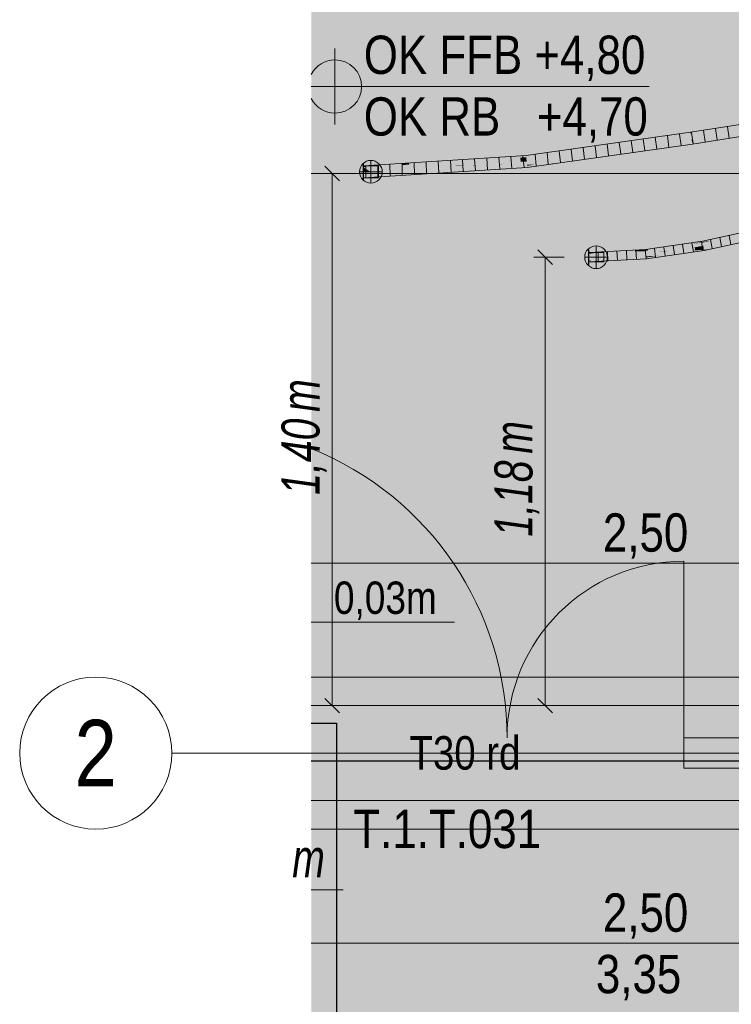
# Model space of a CAD drawing. Extents: x -620 to 3480, y 62 to 1107.
# Tile 67 of 244: x -577 to -540, y 813 to 865. Entities that reach past the tile are written whole.
import ezdxf
from ezdxf.enums import TextEntityAlignment as Align
from ezdxf.lldxf.tags import DXFTag

# ---------------------------------------------------------------- set-up
doc = ezdxf.new("R2010")
doc.units = 0
doc.layers.get('0').update_dxf_attribs({"lineweight": 35})
for name, color, linetype, lineweight, true_color in [('00_Beschriftung UZ', 3, 'Continuous', 13, 0x00ff00), ('30 -34 Innenwände- 4 Türen_Fenster', 9, 'Continuous', 15, 0x808080), ('30 -35 Decken- 1 Konstruktion-Träger- Stahlbeton', 7, 'grob-A06G9GKW8I', 13, 0x33aa00), ('30 -35 Decken- 11 Durchbruch', 5, 'Continuous', 15, 0x0000ff), ('30 -35 Decken- 2.1 Treppen Innen 2D', 7, 'Continuous', 9, 0x599559), ('70 -76 Bemaßung- 2 Allgemein', 9, 'Continuous', 5, 0x808080), ('E_Aussparung Bemaßung', 5, 'Continuous', 9, 0x0000ff), ('E_Leerrohr 25', 7, 'Continuous', 9, 0xff8000), ('E_Leerrohr 25-Shading', 7, 'Continuous', 9, 0xff8000), ('E_Leerrohr 32', 7, 'Continuous', 9, 0x00b300), ('E_Leerrohr 32-Shading', 7, 'Continuous', 9, 0x00b300), ('E_Leerrohr_Detailnummer', 1, 'Continuous', 25, 0xff0000), ('E_Leerrohrdose 32', 7, 'Continuous', 9, 0x99ff99), ('iwb_Layout Achsbezeichung', 1, 'Continuous', 13, 0xff0000), ('iwb_Layout BA_Markierung', 7, 'Continuous', 9, 0xbadcdc)]:
    doc.layers.add(name, color=color, linetype=linetype, lineweight=lineweight, true_color=true_color)
for name, color, linetype, lineweight in [('70 -71 Achsen- 1 Gebäudeachsen', 7, 'STRICHPUNKT2-A06G9GKV8I', 18), ('70 -72 Beschriftung- 5 Höhenkoten', 7, 'Continuous', 15), ('Keine', 7, 'Continuous', 9)]:
    doc.layers.add(name, color=color, linetype=linetype, lineweight=lineweight)
doc.layers.add('iwb_Schraffur_Unterzug', color=7, linetype='Continuous', lineweight=5, true_color=0xffffcc, plot=False)
doc.styles.get("Standard").update_dxf_attribs({"font": 'ARIALN.TTF'})
tags = doc.linetypes.add('grob-A06G9GKW8I', pattern=[14, 3, -8, 3]).pattern_tags.tags
tags[8:9] = [DXFTag(74, 4), DXFTag(75, 0), DXFTag(340, '0'), DXFTag(46, 0.0), DXFTag(50, 0.0), DXFTag(44, 0.0), DXFTag(45, 0.0)]
tags[6:7] = [DXFTag(74, 4), DXFTag(75, 0), DXFTag(340, '0'), DXFTag(46, 0.0), DXFTag(50, 0.0), DXFTag(44, 0.0), DXFTag(45, 0.0)]
tags[4:5] = [DXFTag(74, 4), DXFTag(75, 0), DXFTag(340, '0'), DXFTag(46, 0.0), DXFTag(50, 0.0), DXFTag(44, 0.0), DXFTag(45, 0.0)]
tags = doc.linetypes.add('STRICHPUNKT2', pattern=[12.7, 6.35, -3.175, 0, -3.175]).pattern_tags.tags
tags[10:11] = [DXFTag(74, 4), DXFTag(75, 0), DXFTag(340, '0'), DXFTag(46, 0.0), DXFTag(50, 0.0), DXFTag(44, 0.0), DXFTag(45, 0.0)]
tags[8:9] = [DXFTag(74, 4), DXFTag(75, 0), DXFTag(340, '0'), DXFTag(46, 0.0), DXFTag(50, 0.0), DXFTag(44, 0.0), DXFTag(45, 0.0)]
tags[6:7] = [DXFTag(74, 4), DXFTag(75, 0), DXFTag(340, '0'), DXFTag(46, 0.0), DXFTag(50, 0.0), DXFTag(44, 0.0), DXFTag(45, 0.0)]
tags[4:5] = [DXFTag(74, 4), DXFTag(75, 0), DXFTag(340, '0'), DXFTag(46, 0.0), DXFTag(50, 0.0), DXFTag(44, 0.0), DXFTag(45, 0.0)]
tags = doc.linetypes.add('STRICHPUNKT2-A06G9GKV8I', pattern=[12.7, 6.35, -3.175, 0, -3.175]).pattern_tags.tags
tags[10:11] = [DXFTag(74, 4), DXFTag(75, 0), DXFTag(340, '0'), DXFTag(46, 0.0), DXFTag(50, 0.0), DXFTag(44, 0.0), DXFTag(45, 0.0)]
tags[8:9] = [DXFTag(74, 4), DXFTag(75, 0), DXFTag(340, '0'), DXFTag(46, 0.0), DXFTag(50, 0.0), DXFTag(44, 0.0), DXFTag(45, 0.0)]
tags[6:7] = [DXFTag(74, 4), DXFTag(75, 0), DXFTag(340, '0'), DXFTag(46, 0.0), DXFTag(50, 0.0), DXFTag(44, 0.0), DXFTag(45, 0.0)]
tags[4:5] = [DXFTag(74, 4), DXFTag(75, 0), DXFTag(340, '0'), DXFTag(46, 0.0), DXFTag(50, 0.0), DXFTag(44, 0.0), DXFTag(45, 0.0)]

# ---------------------------------------------------------------- blocks, each defined once
blk = doc.blocks.new('Shading-A06G9GEJ8I', base_point=(-550.649, 856.772))
at = {"layer": 'E_Leerrohr 32-Shading', "color": 253, "true_color": 0xababab}
for points in [[(-542.047, 858.541), (-537.709, 859.223), (-541.962, 858.649), (-537.723, 859.316)], [(-548.975, 857.655), (-550.704, 857.315), (-542.06, 858.631), (-545.289, 858.082)], [(-548.975, 857.655), (-542.06, 858.631), (-542.06, 858.634)], [(-542.06, 858.631), (-544.96, 858.138), (-542.047, 858.541)], [(-541.962, 858.649), (-542.06, 858.634), (-542.06, 858.631)], [(-542.047, 858.541), (-541.962, 858.649), (-542.06, 858.631)], [(-541.967, 858.001), (-537.644, 858.68), (-541.981, 858.094), (-541.9, 858.106)], [(-537.644, 858.68), (-537.627, 858.683), (-541.9, 858.106), (-537.641, 858.775)], [(-544.411, 857.655), (-541.967, 858.001), (-548.939, 857.109), (-541.981, 858.094)], [(-544.96, 858.138), (-545.289, 858.082), (-542.047, 858.541)], [(-548.975, 857.655), (-550.714, 857.409), (-550.709, 857.358)], [(-550.704, 857.315), (-548.975, 857.655), (-550.709, 857.358)], [(-548.939, 857.109), (-550.237, 856.925), (-544.411, 857.655), (-548.907, 857.019)], [(-558.017, 856.941), (-557.213, 856.987), (-558.323, 856.927), (-557.213, 856.997)], [(-557.213, 856.987), (-556.878, 857.006), (-557.213, 856.997), (-556.878, 857.019)], [(-557.213, 856.977), (-556.878, 856.992), (-557.213, 856.987), (-556.878, 857.006)], [(-557.213, 856.919), (-556.878, 856.925), (-557.213, 856.977), (-556.878, 856.992)], [(-550.714, 857.409), (-556.878, 857.019), (-550.709, 857.358), (-556.878, 857.006)], [(-550.709, 857.358), (-556.878, 857.006), (-553.972, 857.109), (-556.878, 856.925)], [(-552.319, 857.235), (-553.972, 857.109), (-551.02, 857.295)], [(-552.176, 857.246), (-552.319, 857.235), (-550.707, 857.315), (-551.02, 857.295)], [(-550.704, 857.315), (-550.709, 857.358), (-550.707, 857.315), (-552.176, 857.246)], [(-549.375, 856.975), (-549.287, 856.992), (-550.387, 856.904), (-550.237, 856.925)], [(-549.553, 856.927), (-549.057, 856.997), (-549.349, 856.977)], [(-549.349, 856.977), (-549.287, 856.992), (-549.375, 856.975)], [(-549.057, 856.997), (-548.907, 857.019), (-549.349, 856.977), (-549.287, 856.992)], [(-559.267, 856.774), (-557.213, 856.904), (-558.933, 856.889), (-557.213, 856.919)], [(-558.933, 856.889), (-559.267, 856.867), (-559.267, 856.852)], [(-559.267, 856.774), (-558.933, 856.889), (-559.267, 856.852)], [(-556.835, 856.475), (-557.17, 856.454), (-558.719, 856.271), (-559.267, 856.227)], [(-558.933, 856.889), (-557.213, 856.919), (-558.017, 856.941), (-557.213, 856.977)], [(-558.323, 856.927), (-558.933, 856.889), (-558.017, 856.941)], [(-550.649, 856.772), (-558.719, 856.271), (-558.932, 856.249)], [(-550.649, 856.772), (-553.284, 856.682), (-558.719, 856.271), (-554.042, 856.648)], [(-556.835, 856.475), (-558.719, 856.271), (-554.205, 856.641), (-554.042, 856.648)], [(-558.017, 856.941), (-557.213, 856.977), (-557.213, 856.987)], [(-557.213, 856.904), (-556.878, 856.925), (-557.213, 856.919)], [(-554.042, 856.648), (-553.87, 856.662), (-554.205, 856.641)], [(-553.284, 856.682), (-553.87, 856.662), (-554.042, 856.648)], [(-550.652, 856.806), (-550.658, 856.865), (-553.87, 856.662)], [(-550.652, 856.806), (-553.87, 856.662), (-550.652, 856.8), (-553.284, 856.682)], [(-553.284, 856.682), (-550.649, 856.772), (-550.652, 856.8)], [(-549.825, 856.889), (-549.375, 856.975), (-550.658, 856.865), (-550.387, 856.904)], [(-549.825, 856.889), (-550.658, 856.865), (-550.652, 856.806)], [(-550.652, 856.806), (-550.652, 856.8), (-549.825, 856.889), (-549.975, 856.867)], [(-550.652, 856.8), (-550.649, 856.772), (-549.975, 856.867)], [(-549.553, 856.927), (-549.349, 856.977), (-549.825, 856.889), (-549.375, 856.975)], [(-557.17, 856.454), (-559.267, 856.321), (-559.267, 856.227)], [(-558.719, 856.271), (-559.267, 856.227), (-558.932, 856.249)]]:
    blk.add_solid(points, dxfattribs=at)
at = {"layer": 'E_Leerrohr 32-Shading', "color": 9, "true_color": 0xbdbdbd}
for points in [[(-537.675, 858.999), (-537.709, 859.223), (-542.014, 858.317), (-542.047, 858.541)], [(-541.9, 858.106), (-537.641, 858.775), (-542.014, 858.317), (-537.675, 858.999)], [(-550.681, 857.09), (-545.265, 857.857), (-550.704, 857.315), (-545.289, 858.082)], [(-550.681, 857.09), (-548.939, 857.109), (-541.982, 858.1), (-541.981, 858.094)], [(-550.681, 857.09), (-541.982, 858.1), (-545.265, 857.857)], [(-545.265, 857.857), (-542.014, 858.317), (-545.289, 858.082), (-542.047, 858.541)], [(-545.265, 857.857), (-544.93, 857.882), (-542.014, 858.317)], [(-544.93, 857.882), (-541.982, 858.1), (-542.014, 858.317)], [(-541.9, 858.106), (-542.014, 858.317), (-541.982, 858.1)], [(-541.981, 858.094), (-541.9, 858.106), (-541.982, 858.1)], [(-553.972, 857.109), (-556.878, 856.925), (-553.97, 856.887)], [(-553.972, 857.109), (-553.97, 856.882), (-551.02, 857.295), (-550.994, 857.071)], [(-553.97, 856.882), (-552.297, 856.935), (-550.994, 857.071)], [(-550.994, 857.071), (-552.297, 856.935), (-550.681, 857.09), (-552.154, 856.94)], [(-550.681, 857.09), (-551.822, 856.974), (-550.671, 856.987), (-552.032, 856.944)], [(-550.994, 857.071), (-550.681, 857.09), (-551.02, 857.295), (-550.704, 857.315)], [(-548.939, 857.109), (-550.681, 857.09), (-550.671, 856.987)], [(-550.671, 856.987), (-550.664, 856.916), (-548.939, 857.109), (-550.237, 856.925)], [(-558.932, 856.569), (-554.57, 856.869), (-559.267, 856.774), (-557.213, 856.904)], [(-558.932, 856.569), (-559.267, 856.774), (-559.267, 856.583)], [(-559.267, 856.583), (-559.267, 856.562), (-558.932, 856.569)], [(-558.932, 856.569), (-559.267, 856.547), (-558.695, 856.558)], [(-559.267, 856.562), (-559.267, 856.547), (-558.932, 856.569)], [(-558.695, 856.558), (-559.267, 856.547), (-556.835, 856.475), (-557.17, 856.454)], [(-559.267, 856.547), (-559.267, 856.321), (-557.17, 856.454)], [(-550.658, 856.865), (-551.767, 856.888), (-558.932, 856.569), (-552.816, 856.878)], [(-554.167, 856.866), (-554.305, 856.861), (-552.816, 856.878), (-558.932, 856.569)], [(-554.305, 856.861), (-554.305, 856.866), (-558.932, 856.569), (-554.57, 856.869)], [(-550.658, 856.865), (-558.932, 856.569), (-553.87, 856.662)], [(-558.932, 856.569), (-558.695, 856.558), (-553.87, 856.662), (-554.205, 856.641)], [(-558.695, 856.558), (-556.835, 856.475), (-554.205, 856.641)], [(-554.57, 856.869), (-554.305, 856.887), (-557.213, 856.904), (-556.878, 856.925)], [(-554.305, 856.891), (-556.878, 856.925), (-554.305, 856.887)], [(-554.305, 856.866), (-554.305, 856.887), (-554.57, 856.869)], [(-553.97, 856.887), (-554.305, 856.891), (-553.97, 856.882), (-554.305, 856.887)], [(-553.832, 856.887), (-553.97, 856.882), (-553.358, 856.891), (-554.305, 856.861)], [(-553.97, 856.882), (-554.305, 856.887), (-554.305, 856.861)], [(-553.358, 856.891), (-554.167, 856.866), (-552.379, 856.9), (-552.816, 856.878)], [(-553.832, 856.887), (-553.46, 856.89), (-553.376, 856.901)], [(-553.46, 856.89), (-552.379, 856.9), (-553.376, 856.901), (-550.671, 856.987)], [(-551.767, 856.888), (-552.379, 856.9), (-552.816, 856.878)], [(-550.671, 856.987), (-552.379, 856.9), (-550.664, 856.916)], [(-550.664, 856.916), (-552.379, 856.9), (-550.662, 856.898), (-551.767, 856.888)], [(-551.822, 856.974), (-552.154, 856.94), (-552.032, 856.944)], [(-551.767, 856.888), (-550.658, 856.865), (-550.662, 856.898)], [(-550.237, 856.925), (-550.664, 856.916), (-550.387, 856.904), (-550.662, 856.898)], [(-550.662, 856.898), (-550.658, 856.865), (-550.387, 856.904)]]:
    blk.add_solid(points, dxfattribs=at)
blk = doc.blocks.new('Shading-A06G9GEL8I', base_point=(-527.917, 856.425))
at = {"layer": 'E_Leerrohr 25-Shading', "color": 253, "true_color": 0xababab}
for points in [[(-540.42, 853.119), (-541.244, 852.88), (-538.907, 853.434), (-541.179, 852.887)], [(-538.901, 853.372), (-538.907, 853.434), (-541.124, 852.893), (-541.179, 852.887)], [(-540.42, 853.119), (-538.907, 853.434), (-538.908, 853.446)], [(-542.353, 852.693), (-541.437, 852.9), (-544.296, 852.41), (-544.301, 852.483)], [(-541.437, 852.9), (-542.353, 852.693), (-541.429, 852.855)], [(-541.429, 852.855), (-542.056, 852.745), (-541.424, 852.828)], [(-540.42, 853.119), (-541.437, 852.9), (-541.429, 852.855)], [(-541.429, 852.855), (-541.424, 852.828), (-541.393, 852.865), (-541.244, 852.88)], [(-541.179, 852.887), (-541.424, 852.828), (-541.124, 852.893)], [(-541.244, 852.88), (-541.424, 852.828), (-541.179, 852.887)], [(-541.244, 852.88), (-540.42, 853.119), (-541.393, 852.865)], [(-538.323, 853.061), (-540.375, 852.693), (-541.355, 852.445), (-541.362, 852.48)], [(-538.323, 853.061), (-541.355, 852.445), (-541, 852.483)], [(-540.375, 852.693), (-538.323, 853.061), (-538.325, 853.069)], [(-539.492, 852.883), (-540.375, 852.693), (-539.489, 852.855)], [(-544.985, 852.361), (-544.985, 852.372), (-547.419, 852.231), (-546.116, 852.333)], [(-546.51, 852.353), (-547.419, 852.304), (-547.419, 852.27)], [(-546.85, 852.307), (-547.419, 852.231), (-546.116, 852.333)], [(-546.85, 852.307), (-546.51, 852.353), (-547.108, 852.298)], [(-546.51, 852.353), (-546.85, 852.307), (-544.986, 852.421), (-546.116, 852.333)], [(-546.51, 852.353), (-544.986, 852.421), (-544.986, 852.434)], [(-544.985, 852.372), (-544.986, 852.421), (-546.116, 852.333)], [(-544.986, 852.421), (-544.431, 852.464), (-544.986, 852.434)], [(-544.424, 852.391), (-544.431, 852.464), (-544.985, 852.372), (-544.986, 852.421)], [(-544.985, 852.361), (-544.424, 852.391), (-544.985, 852.372)], [(-544.301, 852.483), (-544.431, 852.464), (-544.296, 852.41), (-544.424, 852.391)], [(-541.725, 852.353), (-543.448, 852.176), (-542.059, 852.304), (-543.782, 852.128)], [(-543.448, 852.176), (-541.349, 852.408), (-542.177, 852.361), (-541.351, 852.421)], [(-541.349, 852.408), (-543.448, 852.176), (-541.725, 852.353)], [(-542.056, 852.745), (-542.353, 852.693), (-541.424, 852.828)], [(-541.351, 852.421), (-541.355, 852.445), (-542.177, 852.361), (-541.843, 852.41)], [(-541.355, 852.445), (-541.362, 852.48), (-541.843, 852.41)], [(-541, 852.483), (-541.355, 852.445), (-541.225, 852.434), (-541.351, 852.421)], [(-541.351, 852.421), (-541.349, 852.408), (-541.225, 852.434)], [(-547.419, 852.27), (-547.419, 852.231), (-547.108, 852.298), (-546.85, 852.307)], [(-544.389, 852.039), (-547.419, 851.804), (-544.381, 851.966)], [(-547.419, 851.804), (-544.389, 852.039), (-545.479, 851.981)], [(-547.419, 851.804), (-545.479, 851.981), (-547.419, 851.869), (-547.191, 851.89)], [(-547.191, 851.89), (-547.419, 851.878), (-547.419, 851.869)], [(-543.782, 852.128), (-544.389, 852.039), (-542.059, 852.304), (-544.381, 851.966)]]:
    blk.add_solid(points, dxfattribs=at)
at = {"layer": 'E_Leerrohr 25-Shading', "color": 9, "true_color": 0xbdbdbd}
for points in [[(-540.983, 852.896), (-538.901, 853.372), (-541.124, 852.893)], [(-540.983, 852.896), (-538.434, 853.292), (-538.901, 853.372), (-538.44, 853.349)], [(-541.393, 852.654), (-540.171, 852.917), (-541.424, 852.828), (-540.983, 852.896)], [(-541.424, 852.828), (-540.983, 852.896), (-541.124, 852.893)], [(-541.393, 852.654), (-540.375, 852.693), (-540.171, 852.917), (-539.716, 852.895)], [(-540.171, 852.917), (-538.434, 853.292), (-540.983, 852.896)], [(-540.375, 852.693), (-539.492, 852.883), (-539.716, 852.895)], [(-539.716, 852.895), (-538.41, 853.295), (-540.171, 852.917), (-538.434, 853.292)], [(-546.509, 852.103), (-544.666, 852.358), (-547.419, 852.231), (-544.985, 852.361)], [(-544.406, 852.215), (-544.42, 852.355), (-546.509, 852.103), (-544.666, 852.358)], [(-544.666, 852.358), (-544.424, 852.391), (-544.985, 852.361)], [(-544.42, 852.355), (-544.424, 852.391), (-544.666, 852.358)], [(-543.667, 852.333), (-543.356, 852.382), (-544.424, 852.391), (-544.296, 852.41)], [(-543.667, 852.333), (-544.424, 852.391), (-544.42, 852.355)], [(-544.406, 852.215), (-543.667, 852.333), (-544.42, 852.355)], [(-543.612, 852.331), (-544.406, 852.215), (-542.7, 852.35), (-543.448, 852.176)], [(-543.667, 852.333), (-544.406, 852.215), (-543.612, 852.331)], [(-542.341, 852.516), (-542.353, 852.693), (-543.278, 852.379), (-544.296, 852.41)], [(-543.355, 852.368), (-543.356, 852.382), (-543.612, 852.331), (-543.667, 852.333)], [(-542.503, 852.396), (-543.355, 852.368), (-542.7, 852.35), (-543.612, 852.331)], [(-542.7, 852.35), (-543.448, 852.176), (-542.177, 852.361)], [(-543.278, 852.379), (-543.356, 852.382), (-543.355, 852.368)], [(-543.355, 852.368), (-542.503, 852.396), (-543.169, 852.382)], [(-543.278, 852.379), (-543.355, 852.368), (-543.169, 852.382)], [(-542.503, 852.396), (-541.826, 852.553), (-543.278, 852.379), (-542.341, 852.516)], [(-542.503, 852.396), (-542.7, 852.35), (-541.843, 852.41), (-542.177, 852.361)], [(-541.843, 852.41), (-541.826, 852.553), (-542.503, 852.396)], [(-541.424, 852.828), (-542.353, 852.693), (-541.393, 852.654), (-542.341, 852.516)], [(-542.341, 852.516), (-542.034, 852.538), (-541.393, 852.654)], [(-542.034, 852.538), (-541.826, 852.553), (-541.393, 852.654)], [(-541.843, 852.41), (-541.362, 852.48), (-541.826, 852.553), (-541.381, 852.585)], [(-541.381, 852.585), (-541.393, 852.654), (-541.826, 852.553)], [(-540.375, 852.693), (-541.393, 852.654), (-541.381, 852.585)], [(-541.381, 852.585), (-541.362, 852.48), (-540.375, 852.693)], [(-546.509, 852.103), (-547.419, 852.231), (-547.419, 852.137)], [(-547.419, 852.137), (-547.419, 852.054), (-546.509, 852.103)], [(-545.756, 852.08), (-546.509, 852.103), (-547.419, 852.054)], [(-547.419, 852.054), (-545.567, 851.985), (-545.756, 852.08), (-544.389, 852.039)], [(-547.419, 852.054), (-547.419, 851.898), (-545.567, 851.985)], [(-547.191, 851.89), (-545.479, 851.981), (-547.419, 851.898), (-545.567, 851.985)], [(-547.419, 851.898), (-547.419, 851.878), (-547.191, 851.89)], [(-544.406, 852.215), (-546.509, 852.103), (-545.356, 852.121)], [(-544.398, 852.136), (-546.509, 852.103), (-544.395, 852.102), (-545.756, 852.08)], [(-545.756, 852.08), (-544.389, 852.039), (-544.395, 852.102)], [(-545.479, 851.981), (-544.389, 852.039), (-545.567, 851.985)], [(-544.398, 852.136), (-544.406, 852.215), (-545.356, 852.121)], [(-543.448, 852.176), (-544.406, 852.215), (-544.398, 852.136)], [(-543.448, 852.176), (-544.398, 852.136), (-543.782, 852.128), (-544.395, 852.102)], [(-544.395, 852.102), (-544.389, 852.039), (-543.782, 852.128)]]:
    blk.add_solid(points, dxfattribs=at)
blk = doc.blocks.new('Shading-A06G9GEP8I', base_point=(-558.479, 856.558))
at = {"layer": 'E_Leerrohr 25-Shading', "color": 253, "true_color": 0xababab}
for points in [[(-559.267, 856.977), (-559.267, 856.997), (-559.279, 856.977), (-559.279, 856.997)], [(-559.279, 856.866), (-559.267, 856.866), (-559.279, 856.977), (-559.267, 856.977)], [(-559.267, 856.097), (-559.267, 856.229), (-559.279, 856.097), (-559.279, 856.229)]]:
    blk.add_solid(points, dxfattribs=at)
at = {"layer": 'E_Leerrohr 25-Shading', "color": 9, "true_color": 0xbdbdbd}
for points in [[(-559.267, 856.558), (-559.267, 856.866), (-559.279, 856.558), (-559.279, 856.866)], [(-559.279, 856.547), (-559.267, 856.547), (-559.279, 856.558), (-559.267, 856.558)], [(-559.267, 856.47), (-559.267, 856.547), (-559.279, 856.47), (-559.279, 856.547)], [(-559.279, 856.47), (-559.279, 856.255), (-559.267, 856.47), (-559.267, 856.255)], [(-559.279, 856.255), (-559.279, 856.229), (-559.267, 856.255), (-559.267, 856.229)]]:
    blk.add_solid(points, dxfattribs=at)
at = {"layer": 'E_Leerrohr 25-Shading', "color": 253, "true_color": 0xb6b6b6}
for points in [[(-558.479, 856.558), (-558.479, 856.867), (-559.267, 856.558), (-559.267, 856.867)], [(-559.267, 856.547), (-558.479, 856.547), (-559.267, 856.558), (-558.479, 856.558)], [(-558.479, 856.227), (-558.479, 856.547), (-559.267, 856.227), (-559.267, 856.547)]]:
    blk.add_solid(points, dxfattribs=at)
blk = doc.blocks.new('Shading-A06G9GEZ8I', base_point=(-546.631, 851.804))
at = {"layer": 'E_Leerrohr 25-Shading', "color": 253, "true_color": 0xababab}
for points in [[(-547.419, 852.323), (-547.419, 852.434), (-547.431, 852.323), (-547.431, 852.434)], [(-547.419, 851.674), (-547.419, 851.786), (-547.431, 851.674), (-547.431, 851.786)]]:
    blk.add_solid(points, dxfattribs=at)
at = {"layer": 'E_Leerrohr 25-Shading', "color": 9, "true_color": 0xbdbdbd}
for points in [[(-547.419, 852.054), (-547.419, 852.323), (-547.431, 852.054), (-547.431, 852.323)], [(-547.419, 851.997), (-547.419, 852.054), (-547.431, 851.997), (-547.431, 852.054)], [(-547.431, 851.786), (-547.419, 851.786), (-547.431, 851.997), (-547.419, 851.997)]]:
    blk.add_solid(points, dxfattribs=at)
at = {"layer": 'E_Leerrohr 25-Shading', "color": 253, "true_color": 0xb6b6b6}
for points in [[(-546.631, 852.054), (-546.631, 852.304), (-547.419, 852.054), (-547.419, 852.304)], [(-546.631, 851.804), (-546.631, 852.054), (-547.419, 851.804), (-547.419, 852.054)]]:
    blk.add_solid(points, dxfattribs=at)
blk = doc.blocks.new('Polygon-A06G9GKL8I')
at = {"color": 0, "linetype": 'ByBlock', "lineweight": -2, "ltscale": 0.13}
blk.add_solid([(-497.792, 86.106), (-562.014, 85.935), (-497.626, 1071.512), (-562.014, 1071.512)], dxfattribs=at)
blk = doc.blocks.new('Referenz-A06G9GKX8I')
at = {"layer": '30 -34 Innenwände- 4 Türen_Fenster', "color": 0, "linetype": 'grob-A06G9GKW8I', "ltscale": 0.15}
for p, q in [((-542.413, 826.757), (-542.413, 836.057)), ((-562.014, 828.457), (-519.513, 828.457)), ((-562.014, 823.457), (-519.513, 823.457))]:
    blk.add_line(p, q, dxfattribs=at)
at = {"layer": '30 -34 Innenwände- 4 Türen_Fenster', "color": 0, "linetype": 'Continuous', "ltscale": 0.15}
for p, q in [((-542.413, 826.757), (-519.513, 826.757)), ((-542.413, 825.157), (-542.413, 826.757)), ((-519.513, 825.157), (-542.413, 825.157))]:
    blk.add_line(p, q, dxfattribs=at)
at = {"layer": '30 -34 Innenwände- 4 Türen_Fenster', "color": 0, "linetype": 'grob-A06G9GKW8I', "ltscale": 0.15}
for centre, major_axis, end_param in [((-568.113, 826.757), (16.4, 0), 1.189745), ((-542.413, 826.757), (0, 9.3), 1.570796)]:
    blk.add_ellipse(centre, major_axis=major_axis, ratio=1, start_param=0, end_param=end_param, dxfattribs=at)
at = {"layer": '30 -35 Decken- 1 Konstruktion-Träger- Stahlbeton', "color": 0}
for p, q in [((-562.014, 829.957), (-3.513, 829.957)), ((-562.014, 821.957), (-3.513, 821.957))]:
    blk.add_line(p, q, dxfattribs=at)
at = {"layer": '30 -35 Decken- 11 Durchbruch', "color": 0, "linetype": 'Continuous', "ltscale": 0.15}
blk.add_line((-562.014, 832.857), (-554.476, 832.857), dxfattribs=at)
at = {"layer": '30 -35 Decken- 2.1 Treppen Innen 2D', "color": 0}
blk.add_line((-562.014, 828.457), (-497.013, 828.457), dxfattribs=at)
at = {"layer": '30 -35 Decken- 2.1 Treppen Innen 2D', "color": 0, "linetype": 'grob-A06G9GKW8I', "ltscale": 0.13}
blk.add_line((-497.013, 828.457), (-562.014, 828.457), dxfattribs=at)
at = {"layer": '70 -71 Achsen- 1 Gebäudeachsen', "color": 0, "linetype": 'STRICHPUNKT2-A06G9GKV8I', "ltscale": 0.18}
for p, q in [((-562.014, 856.457), (85.427, 856.457)), ((-562.014, 825.957), (85.427, 825.957))]:
    blk.add_line(p, q, dxfattribs=at)
at = {"layer": '70 -72 Beschriftung- 5 Höhenkoten', "color": 0, "linetype": 'Continuous', "ltscale": 0.15}
for p, q in [((-560.767, 859.036), (-560.767, 863.036)), ((-560.767, 861.036), (-560.767, 862.436)), ((-562.014, 861.036), (-544.238, 861.036)), ((-562.014, 861.036), (-560.767, 861.036)), ((-559.367, 861.036), (-560.767, 861.036)), ((-560.767, 861.036), (-560.767, 859.636))]:
    blk.add_line(p, q, dxfattribs=at)
for major_axis, end_param in [((0, 1.4), 1.099223), ((1.4, 0), 1.570796), ((0, -1.4), 1.570796), ((-1.247, -0.636), 1.099223)]:
    blk.add_ellipse((-560.767, 861.036), major_axis=major_axis, ratio=1, start_param=0, end_param=end_param, dxfattribs=at)
at = {"layer": '70 -76 Bemaßung- 2 Allgemein', "color": 0, "linetype": 'Continuous', "ltscale": 0.13}
for p, q in [((-520.574, 835.957), (-562.014, 835.957)), ((-520.574, 815.957), (-562.014, 815.957))]:
    blk.add_line(p, q, dxfattribs=at)
at = {"layer": '00_Beschriftung UZ', "color": 0, "linetype": 'ByBlock', "lineweight": 5, "ltscale": 0.13, "insert": (-547.043, 815.337), "char_height": 2.01377, "attachment_point": 1}
blk.add_mtext('{\\fArial Narrow;3,35}', dxfattribs=at)
at = {"layer": '30 -35 Decken- 11 Durchbruch', "color": 0, "linetype": 'Continuous', "ltscale": 0.15, "insert": (-560.822, 834.985), "char_height": 1.7, "attachment_point": 1}
blk.add_mtext('{\\fArial Narrow;0,03m}', dxfattribs=at)
at = {"layer": '70 -72 Beschriftung- 5 Höhenkoten', "color": 0, "linetype": 'ByBlock', "ltscale": 0.15, "char_height": 2.01377, "attachment_point": 1}
for s, insert in [('{\\fArial Narrow;OK FFB +4,80}', (-559.25, 863.712)), ('{\\fArial Narrow;OK RB   +4,70}', (-559.25, 860.466))]:
    blk.add_mtext(s, dxfattribs=dict(at, insert=insert))
at = {"layer": '70 -76 Bemaßung- 2 Allgemein', "color": 0, "linetype": 'Continuous', "ltscale": 0.13, "char_height": 2.01377, "attachment_point": 1}
for insert in [(-546.672, 838.573), (-546.672, 818.573)]:
    blk.add_mtext('{\\fArial Narrow;2,50}', dxfattribs=dict(at, insert=insert))
at = {"layer": 'Keine', "color": 0, "linetype": 'Continuous', "ltscale": 0.13, "attachment_point": 1}
for s, insert, char_height in [('{\\fArial Narrow;T30 rd}', (-556.845, 826.85), 1.76205), ('{\\fArial Narrow;T.1.T.031}', (-559.799, 822.976), 2.01377)]:
    blk.add_mtext(s, dxfattribs=dict(at, insert=insert, char_height=char_height))
blk = doc.blocks.new('Referenz-A06G9GKZ8I')
at = {"layer": 'iwb_Schraffur_Unterzug', "linetype": 'Continuous', "ltscale": 0.13}
for points in [[(-562.014, 829.957), (-3.513, 829.957), (-562.014, 828.824)], [(-562.014, 828.824), (-3.513, 829.957), (-3.513, 821.957)], [(-562.014, 828.824), (-3.513, 821.957), (-562.014, 823.09)], [(-562.014, 823.09), (-3.513, 821.957), (-562.014, 821.957)]]:
    blk.add_solid(points, dxfattribs=at)
blk = doc.blocks.new('Kreis-A06G9GLH8I')
at = {"color": 0, "linetype": 'ByBlock', "lineweight": -2, "ltscale": 0.13}
blk.add_circle((-547.03, 852.054), 0.6, dxfattribs=at)
blk = doc.blocks.new('Enddeckel-A06G9GLJ8I')
at = {"color": 0, "linetype": 'ByBlock', "lineweight": -2, "ltscale": 0.13}
for p, q in [((-559.267, 856.997), (-559.279, 856.997)), ((-559.279, 856.734), (-559.279, 856.997)), ((-559.267, 856.734), (-559.267, 856.997)), ((-559.279, 856.361), (-559.279, 856.734)), ((-558.479, 856.867), (-559.267, 856.867)), ((-559.267, 856.68), (-559.267, 856.867)), ((-559.267, 856.361), (-559.267, 856.734)), ((-559.267, 856.415), (-559.267, 856.68)), ((-558.479, 856.68), (-558.479, 856.867)), ((-558.479, 856.415), (-558.479, 856.68)), ((-559.279, 856.097), (-559.279, 856.361)), ((-559.279, 856.097), (-559.267, 856.097)), ((-559.267, 856.227), (-559.267, 856.415)), ((-559.267, 856.097), (-559.267, 856.361)), ((-559.267, 856.227), (-558.479, 856.227)), ((-558.479, 856.227), (-558.479, 856.415))]:
    blk.add_line(p, q, dxfattribs=at)
at = {"color": 0, "linetype": 'STRICHPUNKT2', "lineweight": 5, "ltscale": 0.13}
blk.add_line((-559.267, 856.547), (-558.479, 856.547), dxfattribs=at)
blk = doc.blocks.new('Kreis-A06G9GLL8I')
at = {"color": 0, "linetype": 'ByBlock', "lineweight": -2, "ltscale": 0.13}
blk.add_circle((-558.879, 856.547), 0.6, dxfattribs=at)
blk = doc.blocks.new('Enddeckel-A06G9GLP8I')
at = {"color": 0, "linetype": 'ByBlock', "lineweight": -2, "ltscale": 0.13}
for p, q in [((-547.419, 852.434), (-547.431, 852.434)), ((-547.431, 852.212), (-547.431, 852.434)), ((-547.419, 852.212), (-547.419, 852.434)), ((-547.431, 851.897), (-547.431, 852.212)), ((-547.431, 851.674), (-547.431, 851.897)), ((-546.631, 852.304), (-547.419, 852.304)), ((-547.419, 852.158), (-547.419, 852.304)), ((-547.419, 851.897), (-547.419, 852.212)), ((-547.419, 851.951), (-547.419, 852.158)), ((-547.419, 851.804), (-547.419, 851.951)), ((-547.419, 851.674), (-547.419, 851.897)), ((-546.631, 852.158), (-546.631, 852.304)), ((-546.631, 851.951), (-546.631, 852.158)), ((-546.631, 851.804), (-546.631, 851.951)), ((-547.431, 851.674), (-547.419, 851.674)), ((-547.419, 851.804), (-546.631, 851.804))]:
    blk.add_line(p, q, dxfattribs=at)
at = {"color": 0, "linetype": 'STRICHPUNKT2', "lineweight": 5, "ltscale": 0.13}
blk.add_line((-547.419, 852.054), (-546.631, 852.054), dxfattribs=at)
blk = doc.blocks.new('Polygon-A06G9GLV8I')
at = {"color": 0, "linetype": 'ByBlock', "lineweight": -2, "ltscale": 0.25}
for p, q in [((-562.014, 827.542), (-560.686, 827.542)), ((-560.686, 827.542), (-560.686, 810.429)), ((-560.686, 810.429), (-562.014, 810.429))]:
    blk.add_line(p, q, dxfattribs=at)
blk = doc.blocks.new('Maß-A06G9GLX8I')
at = {"color": 0, "linetype": 'ByBlock', "lineweight": -2, "ltscale": 0.13}
blk.add_line((-562.014, 818.757), (-560.331, 818.757), dxfattribs=at)
at = {"color": 0, "linetype": 'ByBlock', "lineweight": -2, "ltscale": 0.13, "insert": (-563.014, 821.424), "char_height": 2, "attachment_point": 1}
blk.add_mtext('{\\W0.9;\\fArial Narrow|b0|i1;m}', dxfattribs=at)
blk = doc.blocks.new('Flexrohr-A06G9GNH8I')
at = {"color": 0, "linetype": 'ByBlock', "lineweight": -2, "ltscale": 0.13}
for p, q in [((-537.723, 859.316), (-542.06, 858.634)), ((-542.06, 858.634), (-550.714, 857.409)), ((-542.017, 858.621), (-541.929, 858.026)), ((-537.627, 858.683), (-541.967, 858.001)), ((-541.385, 858.721), (-541.297, 858.126)), ((-540.753, 858.82), (-540.665, 858.225)), ((-540.121, 858.919), (-540.032, 858.324)), ((-545.813, 858.083), (-545.737, 857.487)), ((-545.18, 858.173), (-545.102, 857.576)), ((-544.548, 858.262), (-544.468, 857.666)), ((-543.915, 858.352), (-543.833, 857.756)), ((-543.282, 858.442), (-543.199, 857.846)), ((-542.649, 858.531), (-542.564, 857.936)), ((-541.967, 858.001), (-550.649, 856.772)), ((-549.61, 857.546), (-549.545, 856.948)), ((-548.977, 857.635), (-548.91, 857.037)), ((-548.344, 857.725), (-548.276, 857.127)), ((-547.711, 857.815), (-547.641, 857.217)), ((-547.079, 857.904), (-547.006, 857.307)), ((-546.446, 857.994), (-546.372, 857.397)), ((-550.714, 857.409), (-559.267, 856.867)), ((-556.604, 857.017), (-556.585, 856.416)), ((-555.967, 857.057), (-555.944, 856.456)), ((-555.331, 857.098), (-555.303, 856.497)), ((-554.695, 857.138), (-554.662, 856.537)), ((-554.058, 857.178), (-554.021, 856.578)), ((-553.422, 857.218), (-553.38, 856.618)), ((-552.785, 857.259), (-552.739, 856.659)), ((-552.149, 857.299), (-552.098, 856.699)), ((-551.512, 857.339), (-551.457, 856.74)), ((-550.876, 857.379), (-550.816, 856.781)), ((-550.242, 857.456), (-550.179, 856.858)), ((-559.267, 856.867), (-559.267, 856.227)), ((-550.649, 856.772), (-559.267, 856.227)), ((-559.15, 856.856), (-559.149, 856.254)), ((-558.513, 856.896), (-558.508, 856.294)), ((-557.877, 856.936), (-557.867, 856.335)), ((-557.24, 856.977), (-557.226, 856.375))]:
    blk.add_line(p, q, dxfattribs=at)
blk = doc.blocks.new('Flexrohr-A06G9GNJ8I')
at = {"color": 0, "linetype": 'ByBlock', "lineweight": -2, "ltscale": 0.13}
for p, q in [((-541.437, 852.9), (-538.44, 853.547)), ((-544.431, 852.464), (-541.437, 852.9)), ((-541.413, 852.414), (-541.495, 852.876)), ((-541.348, 852.408), (-538.323, 853.061)), ((-540.921, 852.515), (-541.008, 852.977)), ((-540.43, 852.621), (-540.522, 853.082)), ((-539.939, 852.727), (-540.035, 853.187)), ((-547.419, 852.304), (-544.431, 852.464)), ((-546.412, 851.873), (-546.428, 852.343)), ((-545.909, 851.9), (-545.932, 852.369)), ((-545.406, 851.927), (-545.437, 852.396)), ((-544.903, 851.954), (-544.941, 852.422)), ((-544.4, 851.981), (-544.446, 852.448)), ((-544.381, 851.967), (-541.348, 852.408)), ((-543.902, 852.051), (-543.954, 852.518)), ((-543.404, 852.124), (-543.462, 852.59)), ((-542.906, 852.196), (-542.971, 852.662)), ((-542.408, 852.269), (-542.479, 852.733)), ((-541.91, 852.341), (-541.987, 852.805)), ((-547.419, 851.804), (-547.419, 852.304)), ((-547.419, 851.804), (-544.381, 851.967)), ((-546.916, 851.846), (-546.923, 852.316))]:
    blk.add_line(p, q, dxfattribs=at)
blk = doc.blocks.new('Polygon-A06G9GNX8I')
at = {"color": 0, "linetype": 'ByBlock', "lineweight": -2, "ltscale": 0.25}
blk.add_line((-489.04, 825.534), (-562.014, 825.534), dxfattribs=at)
blk = doc.blocks.new('Maß-A06G9GV58I')
at = {"color": 0, "linetype": 'ByBlock', "lineweight": -2, "ltscale": 0.13}
for p, q in [((-561.295, 856.839), (-560.531, 856.075)), ((-561.513, 856.457), (-559.913, 856.457)), ((-560.913, 828.457), (-560.913, 856.457)), ((-561.295, 828.839), (-560.531, 828.075)), ((-560.313, 828.457), (-561.913, 828.457))]:
    blk.add_line(p, q, dxfattribs=at)
at = {"color": 0, "linetype": 'ByBlock', "lineweight": -2, "ltscale": 0.13, "char_height": 2, "attachment_point": 1, "rotation": 90}
for s, insert in [('{\\W0.9;\\fArial Narrow|b0|i1;m}', (-563.58, 843.915)), ('{\\W0.9;\\fArial Narrow|b0|i1;1,40 }', (-563.58, 839.548))]:
    blk.add_mtext(s, dxfattribs=dict(at, insert=insert))
blk = doc.blocks.new('Maß-A06G9GV78I')
at = {"color": 0, "linetype": 'ByBlock', "lineweight": -2, "ltscale": 0.13}
for p, q in [((-549.331, 851.673), (-550.095, 852.436)), ((-550.313, 852.054), (-548.713, 852.054)), ((-549.713, 852.054), (-549.713, 828.457)), ((-549.331, 828.075), (-550.095, 828.839)), ((-550.313, 828.457), (-548.713, 828.457))]:
    blk.add_line(p, q, dxfattribs=at)
at = {"color": 0, "linetype": 'ByBlock', "lineweight": -2, "ltscale": 0.13, "char_height": 2, "attachment_point": 1, "rotation": 90}
for s, insert in [('{\\W0.9;\\fArial Narrow|b0|i1;m}', (-552.38, 841.714)), ('{\\W0.9;\\fArial Narrow|b0|i1;1,18 }', (-552.38, 837.346))]:
    blk.add_mtext(s, dxfattribs=dict(at, insert=insert))

msp = doc.modelspace()

# ---------------------------------------------------------------- linework, layer by layer
at = {"layer": 'E_Leerrohrdose 32', "ltscale": 0.13}
for p, q in [((-558.879, 855.947), (-558.879, 857.147)), ((-559.479, 856.547), (-558.279, 856.547)), ((-547.03, 851.454), (-547.03, 852.654)), ((-547.63, 852.054), (-546.43, 852.054))]:
    msp.add_line(p, q, dxfattribs=at)
at = {"layer": 'iwb_Layout Achsbezeichung', "linetype": 'STRICHPUNKT2', "lineweight": 13, "ltscale": 0.39}
msp.add_line((-562.014, 825.957), (-569.35, 825.957), dxfattribs=at)
at = {"layer": 'iwb_Layout Achsbezeichung', "ltscale": 0.39}
msp.add_circle((-573.35, 825.957), 4, dxfattribs=at)

# ---------------------------------------------------------------- block references
at = {"color": 8, "lineweight": 25, "ltscale": 0.25, "true_color": 0x808080}
for name in ['Referenz-A06G9GKX8I', 'Referenz-A06G9GKZ8I']:
    msp.add_blockref(name, (0, 0), dxfattribs=at)
at = {"layer": 'E_Aussparung Bemaßung', "ltscale": 0.13}
for name in ['Maß-A06G9GV58I', 'Maß-A06G9GV78I', 'Maß-A06G9GLX8I']:
    msp.add_blockref(name, (0, 0), dxfattribs=at)
at = {"layer": 'E_Leerrohr 25'}
for name, p in [('Shading-A06G9GEL8I', (-527.917, 856.425)), ('Shading-A06G9GEP8I', (-558.479, 856.558)), ('Shading-A06G9GEZ8I', (-546.631, 851.804))]:
    msp.add_blockref(name, p, dxfattribs=at)
at = {"layer": 'E_Leerrohr 25', "ltscale": 0.13}
for name in ['Flexrohr-A06G9GNJ8I', 'Enddeckel-A06G9GLP8I']:
    msp.add_blockref(name, (0, 0), dxfattribs=at)
at = {"layer": 'E_Leerrohr 25', "color": 150, "ltscale": 0.13, "true_color": 0x0099ff}
msp.add_blockref('Enddeckel-A06G9GLJ8I', (0, 0), dxfattribs=at)
at = {"layer": 'E_Leerrohr 32'}
msp.add_blockref('Shading-A06G9GEJ8I', (-550.649, 856.772), dxfattribs=at)
at = {"layer": 'E_Leerrohr 32', "ltscale": 0.13}
msp.add_blockref('Flexrohr-A06G9GNH8I', (0, 0), dxfattribs=at)
at = {"layer": 'E_Leerrohr_Detailnummer', "ltscale": 0.25}
for name in ['Polygon-A06G9GNX8I', 'Polygon-A06G9GLV8I']:
    msp.add_blockref(name, (0, 0), dxfattribs=at)
at = {"layer": 'E_Leerrohrdose 32', "ltscale": 0.13}
for name in ['Kreis-A06G9GLL8I', 'Kreis-A06G9GLH8I']:
    msp.add_blockref(name, (0, 0), dxfattribs=at)
at = {"layer": 'iwb_Layout BA_Markierung', "ltscale": 0.13}
msp.add_blockref('Polygon-A06G9GKL8I', (0, 0), dxfattribs=at)

# ---------------------------------------------------------------- texts
at = {"layer": 'iwb_Layout Achsbezeichung', "ltscale": 0.39}
msp.add_text('2', height=3.5, dxfattribs=at).set_placement((-573.35, 825.957), align=Align.MIDDLE_CENTER)

doc.saveas('drawing.dxf')
